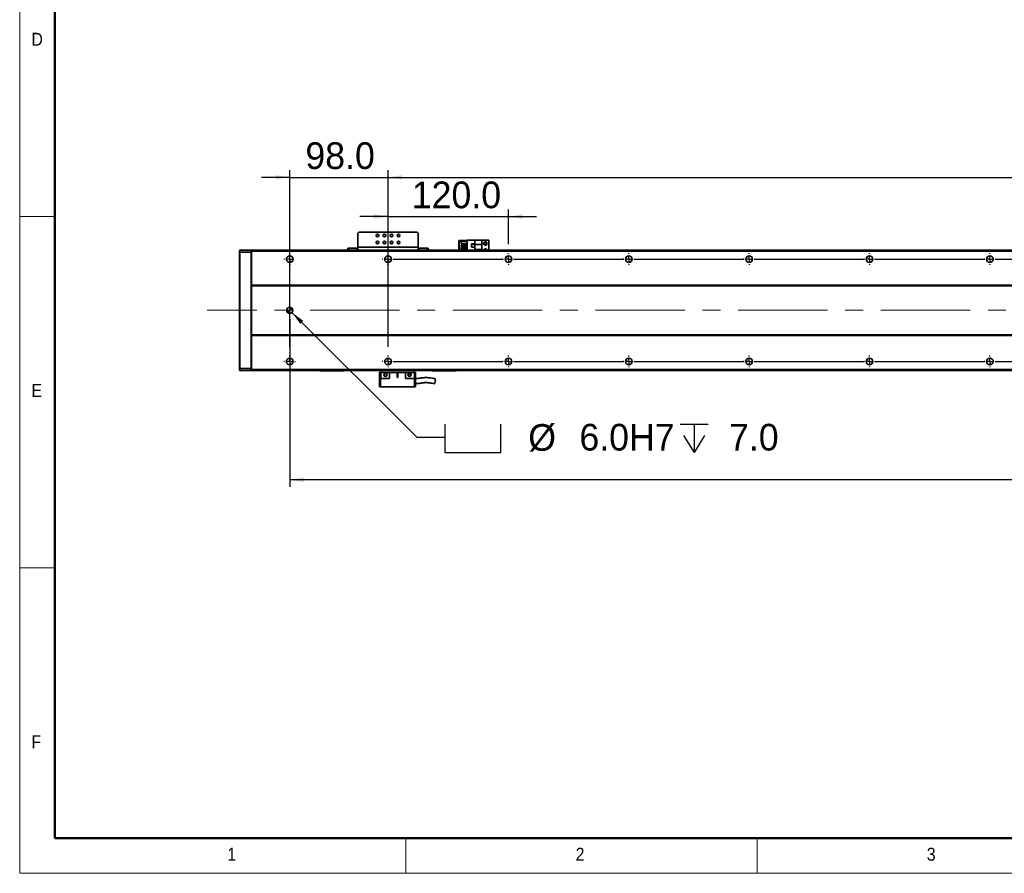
# Model space of a CAD drawing. Header units: millimetres. Extents: x 35 to 2905, y 35 to 2044.
# Tile 1 of 10: x 35 to 1016, y 35 to 886. Entities that reach past the tile are written whole.
import ezdxf

# ---------------------------------------------------------------- set-up
doc = ezdxf.new("R2010")
doc.units = ezdxf.units.MM
doc.header["$LTSCALE"] = 7
doc.linetypes.add('CENTERX2', pattern=[20.32, 12.7, -2.54, 2.54, -2.54])
doc.layers.add('黑色实线', color=7, linetype='Continuous')
doc.styles.add('SLDTEXTSTYLE1', font='Gothic.ttf', dxfattribs={"width": 0.913})
doc.styles.add('SLDTEXTSTYLE8', font='txt')
doc.styles.add('SLDTEXTSTYLE9', font='txt', dxfattribs={"bigfont": 'bigfont'})
doc.dimstyles.new('SLDDIMSTYLE0', dxfattribs={"dimtxt": 26.6, "dimasz": 14, "dimexe": 0, "dimexo": 0.0625, "dimgap": 6.65, "dimtad": 2, "dimdec": 1, "dimrnd": 1e-09, "dimzin": 4, "dimdsep": 46, "dimtxsty": 'SLDTEXTSTYLE8', "dimsah": 1, "dimcen": 0.09, "dimadec": 0, "dimazin": 1, "dimtfac": 1, "dimtdec": 1, "dimtmove": 0, "dimatfit": 0, "dimfxl": 0, "dimfrac": 2, "dimtolj": 1, "dimtzin": 12, "dimarcsym": 0})
doc.dimstyles.new('SLDDIMSTYLE4', dxfattribs={"dimtxt": 26.6, "dimasz": 14, "dimexe": 0, "dimexo": 0.0625, "dimgap": 6.65, "dimtad": 2, "dimdec": 1, "dimrnd": 1e-09, "dimzin": 4, "dimdsep": 46, "dimtxsty": 'SLDTEXTSTYLE8', "dimsah": 1, "dimcen": 0.09, "dimadec": 0, "dimazin": 1, "dimtfac": 1, "dimtdec": 1, "dimtofl": 0, "dimtmove": 0, "dimatfit": 3, "dimfxl": 0, "dimfrac": 2, "dimtolj": 1, "dimtzin": 12, "dimarcsym": 0})
doc.dimstyles.new('SLDDIMSTYLE7', dxfattribs={"dimtxt": 26.6, "dimasz": 14, "dimexe": 0, "dimexo": 0.0625, "dimgap": 6.65, "dimtad": 0, "dimtih": 1, "dimtoh": 1, "dimdec": 1, "dimrnd": 1e-09, "dimzin": 4, "dimdsep": 46, "dimtxsty": 'SLDTEXTSTYLE8', "dimsah": 1, "dimcen": 0, "dimadec": 0, "dimazin": 1, "dimtfac": 1, "dimtdec": 1, "dimtofl": 0, "dimtmove": 0, "dimatfit": 3, "dimfxl": 0, "dimfrac": 2, "dimtolj": 1, "dimtzin": 12, "dimarcsym": 0})

# ---------------------------------------------------------------- blocks, each defined once
blk = doc.blocks.new('SW_SYMBOL_HOLE_SPOT')
at = {"layer": '黑色实线', "color": 0}
for p, q in [((0, 6125), (0, 525)), ((11200, 525), (11200, 6125)), ((0, 525), (11200, 525))]:
    blk.add_line(p, q, dxfattribs=at)
blk = doc.blocks.new('SW_SYMBOL_HOLE_DEPTH')
at = {"layer": '黑色实线', "color": 0}
for p, q in [((0, 6125), (5600, 6125)), ((2800, 6125), (2800, 525)), ((700, 3885), (2800, 525)), ((4900, 3885), (2800, 525))]:
    blk.add_line(p, q, dxfattribs=at)
blk = doc.blocks.new('_D_27')
at = {"layer": '黑色实线'}
for p, q in [((306.28, 593.88), (430.71, 469.44)), ((430.71, 469.44), (458.71, 469.44))]:
    blk.add_line(p, q, dxfattribs=at)
blk.add_solid([(306.28, 593.88), (314.69, 582.49), (317.66, 585.46)], dxfattribs=at)
at = {"layer": '黑色实线', "xscale": 0.004985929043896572, "yscale": 0.004985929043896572, "zscale": 0.004985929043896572}
for name, p in [('SW_SYMBOL_HOLE_SPOT', (458.71, 451.83)), ('SW_SYMBOL_HOLE_DEPTH', (693.28, 451.83))]:
    blk.add_blockref(name, p, dxfattribs=at)
at = {"layer": '黑色实线', "char_height": 26.6, "attachment_point": 1, "style": 'SLDTEXTSTYLE8'}
for s, insert in [('%%c', (541.94, 482.58)), (' 6.0H7 ', (583.04, 482.84)), (' 7.0', (732.21, 482.84))]:
    blk.add_mtext(s, dxfattribs=dict(at, insert=insert))
blk = doc.blocks.new('_D_29')
at = {"layer": '黑色实线'}
for p, q in [((304.16, 587.11), (304.16, 420.04)), ((2180.16, 581.57), (2180.16, 420.04)), ((2180.16, 427.04), (304.16, 427.04))]:
    blk.add_line(p, q, dxfattribs=at)
for points in [[(304.16, 427.04), (318.16, 424.94), (318.16, 429.14)], [(2180.16, 427.04), (2166.16, 429.14), (2166.16, 424.94)]]:
    blk.add_solid(points, dxfattribs=at)
at = {"layer": '黑色实线', "insert": (1191.8, 461.95), "char_height": 26.6, "attachment_point": 1, "style": 'SLDTEXTSTYLE8'}
blk.add_mtext('1876.0', dxfattribs=at)
blk = doc.blocks.new('_D_32')
at = {"layer": '黑色实线'}
for p, q in [((402.16, 661.73), (402.16, 735.47)), ((402.16, 728.47), (2082.16, 728.47)), ((2082.16, 661.73), (2082.16, 735.47))]:
    blk.add_line(p, q, dxfattribs=at)
for points in [[(402.16, 728.47), (416.16, 726.37), (416.16, 730.57)], [(2082.16, 728.47), (2068.16, 730.57), (2068.16, 726.37)]]:
    blk.add_solid(points, dxfattribs=at)
at = {"layer": '黑色实线', "char_height": 26.6, "attachment_point": 1}
for s, insert, style in [('=14×120.0（PITCH）', (1129.23, 763.37), 'SLDTEXTSTYLE9'), ('1680.0', (1025.27, 763.37), 'SLDTEXTSTYLE8')]:
    blk.add_mtext(s, dxfattribs=dict(at, insert=insert, style=style))
blk = doc.blocks.new('_D_33')
at = {"layer": '黑色实线'}
for p, q in [((402.16, 689.39), (374.16, 689.39)), ((402.16, 661.73), (402.16, 696.39)), ((402.16, 689.39), (522.16, 689.39)), ((522.16, 661.73), (522.16, 696.39)), ((522.16, 689.39), (550.16, 689.39))]:
    blk.add_line(p, q, dxfattribs=at)
for points in [[(402.16, 689.39), (388.16, 691.49), (388.16, 687.29)], [(522.16, 689.39), (536.16, 687.29), (536.16, 691.49)]]:
    blk.add_solid(points, dxfattribs=at)
at = {"layer": '黑色实线', "insert": (425.83, 724.3), "char_height": 26.6, "attachment_point": 1, "style": 'SLDTEXTSTYLE8'}
blk.add_mtext('120.0', dxfattribs=at)
blk = doc.blocks.new('_D_34')
at = {"layer": '黑色实线'}
for p, q in [((304.16, 728.47), (276.16, 728.47)), ((304.16, 559.73), (304.16, 735.47)), ((304.16, 728.47), (402.16, 728.47)), ((402.16, 559.73), (402.16, 735.47)), ((402.16, 728.47), (430.16, 728.47))]:
    blk.add_line(p, q, dxfattribs=at)
for points in [[(304.16, 728.47), (290.16, 730.57), (290.16, 726.37)], [(402.16, 728.47), (416.16, 726.37), (416.16, 730.57)]]:
    blk.add_solid(points, dxfattribs=at)
at = {"layer": '黑色实线', "insert": (319.78, 763.37), "char_height": 26.6, "attachment_point": 1, "style": 'SLDTEXTSTYLE8'}
blk.add_mtext('98.0', dxfattribs=at)
blk = doc.blocks.new('SW_CENTERMARKSYMBOL_0')
at = {"layer": '黑色实线', "color": 0}
for p, q in [((-5.08, 0), (-5.84, 0)), ((0, 0), (-2.54, 0)), ((0, 5.08), (0, 5.84)), ((0, 0), (0, 2.54)), ((0, 0), (0, -2.54)), ((0, 0), (2.54, 0)), ((5.08, 0), (5.84, 0)), ((0, -5.08), (0, -5.84))]:
    blk.add_line(p, q, dxfattribs=at)
blk = doc.blocks.new('SW_CENTERMARKSYMBOL_1')
at = {"layer": '黑色实线', "color": 0}
for p, q in [((-223.08, 102), (-223.84, 102)), ((-218, 102), (-220.54, 102)), ((-218, 107.08), (-218, 107.84)), ((-218, 102), (-218, 104.54)), ((-218, 102), (-218, 99.46)), ((-218, 102), (-215.46, 102)), ((0, 102), (-2.54, 102)), ((0, 107.08), (0, 107.84)), ((0, 102), (0, 104.54)), ((0, 102), (0, 99.46)), ((0, 102), (2.54, 102)), ((5.08, 102), (5.84, 102)), ((-218, 96.92), (-218, 96.16)), ((-125.08, 0), (-125.84, 0)), ((-120, 0), (-122.54, 0)), ((-120, 5.08), (-120, 5.84)), ((-120, 0), (-120, 2.54)), ((-120, 0), (-120, -2.54)), ((-120, 0), (-117.46, 0)), ((-114.92, 0), (-5.08, 0)), ((-5.08, 0), (-5.84, 0)), ((0, 0), (-2.54, 0)), ((0, 0), (-2.54, 0)), ((0, 5.08), (0, 5.84)), ((0, 0), (0, 2.54)), ((0, 0), (0, 2.54)), ((0, 0), (0, -2.54)), ((0, 0), (2.54, 0)), ((0, 0), (0, -2.54)), ((0, 0), (2.54, 0)), ((5.08, 0), (5.84, 0)), ((5.08, 0), (114.92, 0)), ((114.92, 0), (114.16, 0)), ((120, 0), (117.46, 0)), ((120, 0), (117.46, 0)), ((120, 0), (117.46, 0)), ((120, 5.08), (120, 5.84)), ((120, 0), (120, 2.54)), ((120, 0), (120, 2.54)), ((120, 0), (120, 2.54)), ((120, 0), (120, -2.54)), ((120, 0), (122.54, 0)), ((120, 0), (120, -2.54)), ((120, 0), (122.54, 0)), ((120, 0), (120, -2.54)), ((120, 0), (122.54, 0)), ((125.08, 0), (125.84, 0)), ((125.08, 0), (234.92, 0)), ((234.92, 0), (234.16, 0)), ((240, 0), (237.46, 0)), ((240, 0), (237.46, 0)), ((240, 0), (237.46, 0)), ((240, 0), (237.46, 0)), ((240, 5.08), (240, 5.84)), ((240, 0), (240, 2.54)), ((240, 0), (240, 2.54)), ((240, 0), (240, 2.54)), ((240, 0), (240, 2.54)), ((240, 0), (240, -2.54)), ((240, 0), (242.54, 0)), ((240, 0), (240, -2.54)), ((240, 0), (242.54, 0)), ((240, 0), (240, -2.54)), ((240, 0), (242.54, 0)), ((240, 0), (240, -2.54)), ((240, 0), (242.54, 0)), ((245.08, 0), (245.84, 0)), ((245.08, 0), (354.92, 0)), ((354.92, 0), (354.16, 0)), ((360, 0), (357.46, 0)), ((360, 0), (357.46, 0)), ((360, 0), (357.46, 0)), ((360, 0), (357.46, 0)), ((360, 0), (357.46, 0)), ((360, 5.08), (360, 5.84)), ((360, 0), (360, 2.54)), ((360, 0), (360, 2.54)), ((360, 0), (360, 2.54)), ((360, 0), (360, 2.54)), ((360, 0), (360, 2.54)), ((360, 0), (360, -2.54)), ((360, 0), (362.54, 0)), ((360, 0), (360, -2.54)), ((360, 0), (362.54, 0)), ((360, 0), (360, -2.54)), ((360, 0), (362.54, 0)), ((360, 0), (360, -2.54)), ((360, 0), (362.54, 0)), ((360, 0), (360, -2.54)), ((360, 0), (362.54, 0)), ((365.08, 0), (365.84, 0)), ((365.08, 0), (474.92, 0)), ((474.92, 0), (474.16, 0)), ((480, 0), (477.46, 0)), ((480, 0), (477.46, 0)), ((480, 0), (477.46, 0)), ((480, 0), (477.46, 0)), ((480, 0), (477.46, 0)), ((480, 0), (477.46, 0)), ((480, 5.08), (480, 5.84)), ((480, 0), (480, 2.54)), ((480, 0), (480, 2.54)), ((480, 0), (480, 2.54)), ((480, 0), (480, 2.54)), ((480, 0), (480, 2.54)), ((480, 0), (480, 2.54)), ((480, 0), (480, -2.54)), ((480, 0), (482.54, 0)), ((480, 0), (480, -2.54)), ((480, 0), (482.54, 0)), ((480, 0), (480, -2.54)), ((480, 0), (482.54, 0)), ((480, 0), (480, -2.54)), ((480, 0), (482.54, 0)), ((480, 0), (480, -2.54)), ((480, 0), (482.54, 0)), ((480, 0), (480, -2.54)), ((480, 0), (482.54, 0)), ((485.08, 0), (485.84, 0)), ((485.08, 0), (594.92, 0)), ((-120, -5.08), (-120, -5.84)), ((0, -5.08), (0, -5.84)), ((120, -5.08), (120, -5.84)), ((240, -5.08), (240, -5.84)), ((360, -5.08), (360, -5.84)), ((480, -5.08), (480, -5.84))]:
    blk.add_line(p, q, dxfattribs=at)
blk = doc.blocks.new('SW_CENTERMARKSYMBOL_2')
at = {"layer": '黑色实线', "color": 0}
for p, q in [((-245.08, 0), (-245.84, 0)), ((-240, 0), (-242.54, 0)), ((-240, 5.08), (-240, 5.84)), ((-240, 0), (-240, 2.54)), ((-240, 0), (-240, -2.54)), ((-240, 0), (-237.46, 0)), ((-234.92, 0), (-125.08, 0)), ((-125.08, 0), (-125.84, 0)), ((-120, 0), (-122.54, 0)), ((-120, 0), (-122.54, 0)), ((-120, 5.08), (-120, 5.84)), ((-120, 0), (-120, 2.54)), ((-120, 0), (-120, 2.54)), ((-120, 0), (-120, -2.54)), ((-120, 0), (-117.46, 0)), ((-120, 0), (-120, -2.54)), ((-120, 0), (-117.46, 0)), ((-114.92, 0), (-114.16, 0)), ((-114.92, 0), (-5.08, 0)), ((-5.08, 0), (-5.84, 0)), ((0, 0), (-2.54, 0)), ((0, 0), (-2.54, 0)), ((0, 0), (-2.54, 0)), ((0, 5.08), (0, 5.84)), ((0, 0), (0, 2.54)), ((0, 0), (0, 2.54)), ((0, 0), (0, 2.54)), ((0, 0), (0, -2.54)), ((0, 0), (2.54, 0)), ((0, 0), (0, -2.54)), ((0, 0), (2.54, 0)), ((0, 0), (0, -2.54)), ((0, 0), (2.54, 0)), ((5.08, 0), (5.84, 0)), ((5.08, 0), (114.92, 0)), ((114.92, 0), (114.16, 0)), ((120, 0), (117.46, 0)), ((120, 0), (117.46, 0)), ((120, 0), (117.46, 0)), ((120, 0), (117.46, 0)), ((120, 5.08), (120, 5.84)), ((120, 0), (120, 2.54)), ((120, 0), (120, 2.54)), ((120, 0), (120, 2.54)), ((120, 0), (120, 2.54)), ((120, 0), (120, -2.54)), ((120, 0), (122.54, 0)), ((120, 0), (120, -2.54)), ((120, 0), (122.54, 0)), ((120, 0), (120, -2.54)), ((120, 0), (122.54, 0)), ((120, 0), (120, -2.54)), ((120, 0), (122.54, 0)), ((125.08, 0), (125.84, 0)), ((125.08, 0), (234.92, 0)), ((234.92, 0), (234.16, 0)), ((240, 0), (237.46, 0)), ((240, 0), (237.46, 0)), ((240, 0), (237.46, 0)), ((240, 0), (237.46, 0)), ((240, 0), (237.46, 0)), ((240, 5.08), (240, 5.84)), ((240, 0), (240, 2.54)), ((240, 0), (240, 2.54)), ((240, 0), (240, 2.54)), ((240, 0), (240, 2.54)), ((240, 0), (240, 2.54)), ((240, 0), (240, -2.54)), ((240, 0), (242.54, 0)), ((240, 0), (240, -2.54)), ((240, 0), (242.54, 0)), ((240, 0), (240, -2.54)), ((240, 0), (242.54, 0)), ((240, 0), (240, -2.54)), ((240, 0), (242.54, 0)), ((240, 0), (240, -2.54)), ((240, 0), (242.54, 0)), ((245.08, 0), (245.84, 0)), ((245.08, 0), (354.92, 0)), ((354.92, 0), (354.16, 0)), ((360, 0), (357.46, 0)), ((360, 0), (357.46, 0)), ((360, 0), (357.46, 0)), ((360, 0), (357.46, 0)), ((360, 0), (357.46, 0)), ((360, 0), (357.46, 0)), ((360, 5.08), (360, 5.84)), ((360, 0), (360, 2.54)), ((360, 0), (360, 2.54)), ((360, 0), (360, 2.54)), ((360, 0), (360, 2.54)), ((360, 0), (360, 2.54)), ((360, 0), (360, 2.54)), ((360, 0), (360, -2.54)), ((360, 0), (362.54, 0)), ((360, 0), (360, -2.54)), ((360, 0), (362.54, 0)), ((360, 0), (360, -2.54)), ((360, 0), (362.54, 0)), ((360, 0), (360, -2.54)), ((360, 0), (362.54, 0)), ((360, 0), (360, -2.54)), ((360, 0), (362.54, 0)), ((360, 0), (360, -2.54)), ((360, 0), (362.54, 0)), ((365.08, 0), (365.84, 0)), ((365.08, 0), (474.92, 0)), ((-240, -5.08), (-240, -5.84)), ((-120, -5.08), (-120, -5.84)), ((0, -5.08), (0, -5.84)), ((120, -5.08), (120, -5.84)), ((240, -5.08), (240, -5.84)), ((360, -5.08), (360, -5.84))]:
    blk.add_line(p, q, dxfattribs=at)
blk = doc.blocks.new('SW_DOWELSYMBOL_4')
at = {"linetype": 'Continuous', "lineweight": 18}
h = blk.add_hatch(color=0, dxfattribs=at)
edge = h.paths.add_edge_path(flags=0)
edge.add_arc((0, 0), 3, 180, 270)
edge.add_line((0, -3), (0, 0))
edge.add_line((0, 0), (-3, 0))
h = blk.add_hatch(color=0, dxfattribs=at)
edge = h.paths.add_edge_path(flags=0)
edge.add_arc((0, 0), 3, 0, 90)
edge.add_line((0, 3), (0, 0))
edge.add_line((0, 0), (3, 0))
at = {"layer": '黑色实线', "color": 0}
blk.add_circle((0, 0), 3, dxfattribs=at)

msp = doc.modelspace()

# ---------------------------------------------------------------- linework, layer by layer
at = {"color": 7, "linetype": 'Continuous', "lineweight": 18}
for p, q in [((35, 2044), (35, 35)), ((70, 2009), (70, 70)), ((35, 689.5), (70, 689.5)), ((70, 339.5), (35, 339.5)), ((70, 70), (2870, 70)), ((420, 35), (420, 70)), ((770, 70), (770, 35)), ((861, 70), (2870, 70)), ((35, 35), (2905, 35))]:
    msp.add_line(p, q, dxfattribs=at)
at = {"color": 7, "linetype": 'Continuous', "lineweight": 50}
for p, q in [((70, 2009), (70, 70)), ((70, 70), (2870, 70))]:
    msp.add_line(p, q, dxfattribs=at)
at = {"color": 7, "linetype": 'Continuous', "lineweight": 35}
for p, q in [((373.16, 673.8), (372.16, 672.8)), ((372.16, 672.8), (372.16, 659)), ((431.16, 673.8), (373.16, 673.8)), ((432.16, 672.8), (431.16, 673.8)), ((432.16, 659), (432.16, 672.8)), ((362.16, 656), (362.16, 658)), ((362.16, 658), (363.16, 658)), ((363.16, 658), (363.16, 656)), ((363.16, 658), (371.16, 658)), ((371.16, 658), (371.16, 656)), ((372.16, 658), (371.16, 658)), ((432.16, 659), (372.16, 659)), ((372.16, 656), (372.16, 659)), ((432.16, 659), (432.16, 656)), ((433.16, 658), (432.16, 658)), ((433.16, 658), (433.16, 656)), ((433.16, 658), (441.16, 658)), ((441.16, 656), (441.16, 658)), ((441.16, 658), (442.16, 658)), ((442.16, 658), (442.16, 656)), ((472.96, 665.5), (472.66, 665.2)), ((472.96, 665.2), (472.66, 665.2)), ((472.66, 656), (472.66, 665.2)), ((473.08, 665.5), (472.96, 665.2)), ((472.96, 665.5), (473.08, 665.5)), ((477.36, 665.2), (472.96, 665.2)), ((472.96, 665.2), (472.96, 656)), ((473.08, 665.5), (477.36, 665.5)), ((474.96, 662.06), (474.96, 664.56)), ((474.96, 664.56), (481.16, 664.56)), ((474.96, 662.06), (481.16, 662.06)), ((474.96, 659.52), (474.96, 661.02)), ((474.96, 661.02), (481.16, 661.02)), ((474.96, 659.52), (481.16, 659.52)), ((474.96, 656.98), (474.96, 658.48)), ((474.96, 658.48), (481.16, 658.48)), ((477.36, 664.56), (477.36, 665.5)), ((477.36, 665.5), (481.16, 665.5)), ((477.36, 661.02), (477.36, 662.06)), ((477.36, 658.48), (477.36, 659.52)), ((481.16, 656), (481.16, 665.8)), ((481.16, 665.8), (488.71, 665.8)), ((488.46, 662.1), (485.26, 662.1)), ((485.26, 662.1), (485.26, 658.9)), ((485.26, 658.9), (488.46, 658.9)), ((488.36, 662), (485.36, 662)), ((485.36, 662), (485.36, 659)), ((485.36, 659), (488.36, 659)), ((488.36, 659), (488.36, 662)), ((488.46, 658.9), (488.46, 662.1)), ((495.66, 665.8), (488.71, 665.8)), ((488.71, 665.8), (488.71, 661.5)), ((495.66, 661.5), (488.71, 661.5)), ((488.71, 656.5), (488.71, 661.5)), ((495.66, 661.5), (495.66, 665.8)), ((502.66, 665.8), (495.66, 665.8)), ((495.66, 661.5), (495.66, 656.5)), ((502.66, 665.8), (502.66, 656)), ((254.16, 655.7), (254.46, 656)), ((254.16, 653.87), (254.16, 655.7)), ((254.16, 653.87), (254.46, 654)), ((254.16, 538.12), (254.16, 653.87)), ((254.46, 656), (254.46, 654)), ((254.46, 656), (265.86, 656)), ((254.46, 654), (254.46, 538)), ((265.86, 654), (254.46, 654)), ((265.86, 654), (265.86, 656)), ((266.16, 655.7), (265.86, 656)), ((265.86, 538), (265.86, 654)), ((266.16, 653.87), (265.86, 654)), ((2218.16, 656), (266.16, 656)), ((266.16, 655), (266.16, 656)), ((2218.16, 655), (266.16, 655)), ((266.16, 621), (266.16, 655)), ((307.16, 648.37), (307.16, 645.62)), ((474.96, 656.98), (481.16, 656.98)), ((477.36, 656), (477.36, 656.98)), ((488.71, 656.5), (495.66, 656.5)), ((488.71, 656.5), (488.71, 656)), ((495.66, 656), (495.66, 656.5)), ((2218.16, 621), (266.16, 621)), ((266.16, 621), (266.16, 620.5)), ((2218.16, 620.5), (266.16, 620.5)), ((266.16, 571.5), (266.16, 620.5)), ((2218.16, 571.5), (266.16, 571.5)), ((266.16, 571), (266.16, 571.5)), ((2218.16, 571), (266.16, 571)), ((266.16, 537), (266.16, 571)), ((307.16, 546.37), (307.16, 543.62)), ((254.16, 536.3), (254.16, 538.12)), ((254.16, 538.12), (254.46, 538)), ((254.16, 536.3), (254.46, 536)), ((254.46, 538), (254.46, 536)), ((254.46, 538), (265.86, 538)), ((265.86, 536), (254.46, 536)), ((266.16, 538.12), (265.86, 538)), ((265.86, 536), (265.86, 538)), ((266.16, 536.3), (265.86, 536)), ((2218.16, 537), (266.16, 537)), ((266.16, 537), (266.16, 536)), ((2218.16, 536), (266.16, 536)), ((334.16, 535.8), (334.16, 536)), ((334.16, 535.8), (334.46, 535.5)), ((334.16, 535.8), (335.16, 535.8)), ((335.28, 535.5), (334.46, 535.5)), ((335.16, 536), (335.16, 535.8)), ((335.28, 535.5), (335.16, 535.8)), ((335.16, 535.8), (357.16, 535.8)), ((357.03, 535.5), (335.28, 535.5)), ((357.03, 535.5), (357.16, 535.8)), ((357.86, 535.5), (357.03, 535.5)), ((357.16, 535.8), (357.16, 536)), ((357.16, 535.8), (358.16, 535.8)), ((357.86, 535.5), (358.16, 535.8)), ((358.16, 536), (358.16, 535.8)), ((393.66, 534.1), (393.66, 519.7)), ((394.86, 534.1), (393.66, 534.1)), ((394.66, 534.1), (394.66, 536)), ((394.86, 534.1), (394.86, 528.1)), ((403.66, 534.1), (394.86, 534.1)), ((403.66, 534.1), (411.41, 534.1)), ((403.66, 534.1), (403.66, 528.1)), ((411.91, 534.1), (411.41, 534.1)), ((411.41, 534.1), (411.41, 529.35)), ((411.91, 534.1), (419.66, 534.1)), ((411.91, 529.35), (411.91, 534.1)), ((419.66, 528.1), (419.66, 534.1)), ((428.46, 534.1), (419.66, 534.1)), ((423.04, 532.55), (423.2, 532.65)), ((423.04, 532.55), (423.2, 532.65)), ((424.67, 532.15), (424.8, 531.74)), ((428.46, 528.1), (428.46, 534.1)), ((429.66, 534.1), (428.46, 534.1)), ((428.66, 534.1), (428.66, 536)), ((429.66, 519.7), (429.66, 534.1)), ((446.16, 535.8), (446.16, 536)), ((446.16, 535.8), (447.16, 535.8)), ((446.16, 535.8), (446.46, 535.5)), ((447.28, 535.5), (446.46, 535.5)), ((447.16, 536), (447.16, 535.8)), ((447.28, 535.5), (447.16, 535.8)), ((447.16, 535.8), (469.16, 535.8)), ((469.03, 535.5), (447.28, 535.5)), ((469.03, 535.5), (469.16, 535.8)), ((469.86, 535.5), (469.03, 535.5)), ((469.16, 535.8), (469.16, 536)), ((469.16, 535.8), (470.16, 535.8)), ((469.86, 535.5), (470.16, 535.8)), ((470.16, 536), (470.16, 535.8)), ((394.86, 528.1), (394.66, 528.1)), ((394.66, 519.7), (394.66, 528.1)), ((394.86, 528.1), (403.66, 528.1)), ((419.66, 528.1), (428.46, 528.1)), ((428.66, 528.1), (428.46, 528.1)), ((428.66, 528.1), (428.66, 519.7)), ((394.66, 519.7), (393.66, 519.7)), ((428.66, 519.7), (394.66, 519.7)), ((429.66, 519.7), (428.66, 519.7))]:
    msp.add_line(p, q, dxfattribs=at)
at = {"color": 8, "linetype": 'Continuous', "lineweight": 35}
for p, q in [((399.41, 664.5), (397.91, 664.5)), ((406.41, 664.5), (404.91, 664.5))]:
    msp.add_line(p, q, dxfattribs=at)
at = {"color": 7, "linetype": 'Continuous', "lineweight": 35}
for centre, radius in [((391.66, 670.5), 1.25), ((398.66, 670.5), 1.25), ((405.66, 670.5), 1.25), ((412.66, 670.5), 1.25), ((391.66, 663.5), 1.25), ((398.66, 663.5), 1.25), ((405.66, 663.5), 1.25), ((412.66, 663.5), 1.25), ((499.16, 662.5), 1.75), ((499.16, 662.5), 1.25), ((304.16, 647), 3.3), ((402.16, 647), 3.3), ((522.16, 647), 3.3), ((642.16, 647), 3.3), ((762.16, 647), 3.3), ((882.16, 647), 3.3), ((1002.16, 647), 3.3), ((304.16, 596), 3), ((304.16, 545), 3.3), ((402.16, 545), 3.3), ((522.16, 545), 3.3), ((642.16, 545), 3.3), ((762.16, 545), 3.3), ((882.16, 545), 3.3), ((1002.16, 545), 3.3), ((399.66, 531.6), 1.6), ((423.66, 531.6), 1.6)]:
    msp.add_circle(centre, radius, dxfattribs=at)
for centre, radius, start, end in [((499.16, 655.5), 1.75, 16.60155, 163.39845), ((499.16, 655.5), 1.25, 23.57818, 156.42182), ((411.66, 529.35), 0.25, 180, 0)]:
    msp.add_arc(centre, radius, start, end, dxfattribs=at)
for points, knots in [([(400.8, 531.74), (400.82, 531.62), (400.86, 531.36), (400.75, 530.97), (400.53, 530.62), (400.19, 530.35), (399.77, 530.2), (399.32, 530.2), (398.88, 530.33), (398.65, 530.51), (398.54, 530.6)], [0, 0, 0, 0, 0.114739, 0.230594, 0.350928, 0.475828, 0.605455, 0.739403, 0.877548, 1, 1, 1, 1]), ([(399.64, 532.9), (399.78, 532.87), (400.06, 532.81), (400.42, 532.56), (400.6, 532.31), (400.66, 532.17), (400.67, 532.15)], [0, 0, 0, 0, 0.32233, 0.643215, 0.951835, 1, 1, 1, 1]), ([(423.66, 532.75), (423.54, 532.74), (423.31, 532.72), (422.99, 532.56), (422.74, 532.32), (422.56, 532.01), (422.49, 531.66), (422.52, 531.31), (422.66, 530.99), (422.89, 530.72), (423.18, 530.53), (423.52, 530.44), (423.87, 530.45), (424.21, 530.57), (424.49, 530.78), (424.69, 531.06), (424.81, 531.39), (424.8, 531.63), (424.8, 531.74)], [0, 0, 0, 0, 0.062498, 0.124997, 0.187497, 0.249997, 0.312496, 0.374996, 0.437495, 0.499997, 0.562494, 0.624995, 0.687496, 0.749995, 0.812497, 0.874998, 0.937499, 1, 1, 1, 1]), ([(424.8, 531.74), (424.82, 531.62), (424.86, 531.36), (424.75, 530.97), (424.53, 530.62), (424.19, 530.35), (423.77, 530.2), (423.32, 530.2), (422.88, 530.33), (422.65, 530.51), (422.54, 530.6)], [0, 0, 0, 0, 0.1147383, 0.2305929, 0.3509263, 0.4758248, 0.605451, 0.739398, 0.8775414, 1, 1, 1, 1]), ([(423.64, 532.9), (423.78, 532.87), (424.06, 532.81), (424.42, 532.56), (424.6, 532.31), (424.66, 532.17), (424.67, 532.15)], [0, 0, 0, 0, 0.322312, 0.64322, 0.951843, 1, 1, 1, 1]), ([(448.97, 527.89), (448, 528.04), (446.19, 528.33), (443.72, 528.72), (441.66, 528.89), (439.81, 528.92), (437.77, 528.84), (435.94, 528.64), (434.43, 528.42), (433.42, 528.27), (432.38, 528.12), (431.32, 528), (430.4, 527.92), (429.85, 527.95), (429.66, 527.97)], [0, 0, 0, 0, 0.155774, 0.290786, 0.39677, 0.47499, 0.57359, 0.704746, 0.75469, 0.807087, 0.861209, 0.915956, 0.970407, 1, 1, 1, 1]), ([(429.66, 522.98), (429.89, 522.97), (430.61, 522.95), (431.76, 523.03), (433.44, 523.23), (435.14, 523.5), (436.81, 523.73), (438.26, 523.87), (439.95, 523.96), (441.86, 523.89), (443.9, 523.67), (446.01, 523.31), (447.55, 523.07), (448.4, 522.95)], [0, 0, 0, 0, 0.036868, 0.11254, 0.178518, 0.302805, 0.38427, 0.444528, 0.530286, 0.647338, 0.744746, 0.860354, 1, 1, 1, 1]), ([(448.4, 522.99), (448.44, 522.98), (448.54, 522.94), (448.73, 523.2), (448.94, 523.7), (449.13, 524.4), (449.27, 525.2), (449.35, 526.04), (449.35, 526.82), (449.28, 527.44), (449.15, 527.83), (449.03, 527.86), (448.97, 527.87)], [0, 0, 0, 0, 0.057406, 0.163025, 0.266466, 0.369977, 0.474788, 0.581585, 0.690231, 0.799775, 0.908817, 1, 1, 1, 1])]:
    msp.add_open_spline(points, degree=3, knots=knots, dxfattribs=at)
at = {"layer": '黑色实线', "linetype": 'CENTERX2', "lineweight": 18}
msp.add_line((2262.61, 596), (221.71, 596), dxfattribs=at)

# ---------------------------------------------------------------- block references
at = {"layer": '黑色实线'}
for name, p in [('SW_CENTERMARKSYMBOL_2', (642.16, 647)), ('SW_CENTERMARKSYMBOL_1', (522.16, 545)), ('SW_DOWELSYMBOL_4', (304.16, 596)), ('SW_CENTERMARKSYMBOL_0', (304.16, 545))]:
    msp.add_blockref(name, p, dxfattribs=at)

# ---------------------------------------------------------------- texts
at = {"color": 7, "linetype": 'Continuous', "lineweight": 0, "char_height": 12.96, "attachment_point": 1, "style": 'SLDTEXTSTYLE1'}
for s, insert in [('D', (46.67, 872.52)), ('E', (46.67, 522.52)), ('F', (46.67, 172.52)), ('1', (242.08, 60.52)), ('2', (589.17, 60.52)), ('3', (939.17, 60.52))]:
    msp.add_mtext(s, dxfattribs=dict(at, insert=insert))

# ---------------------------------------------------------------- dimensions: what is measured, and where the dimension line sits
at = {"layer": '黑色实线'}
dim = msp.add_linear_dim(base=(2082.16, 728.47), p1=(402.16, 652.84), p2=(2082.16, 652.84), text='<>=14×120.0（PITCH）', dimstyle='SLDDIMSTYLE4', dxfattribs=at)
dim.commit()
dim.dimension.update_dxf_attribs({"geometry": '_D_32', "text_midpoint": (1243.78, 728.47), "dimtype": 160})
for base, p1, p2, dimstyle, picture, middle in [((402.16, 728.47), (304.16, 550.84), (402.16, 550.84), 'SLDDIMSTYLE0', '_D_34', (352.55, 728.47)), ((522.16, 689.39), (402.16, 652.84), (522.16, 652.84), 'SLDDIMSTYLE0', '_D_33', (468.2, 689.39)), ((304.16, 427.04), (2180.16, 590.46), (304.16, 596), 'SLDDIMSTYLE4', '_D_29', (1243.78, 427.04))]:
    dim = msp.add_linear_dim(base=base, p1=p1, p2=p2, dimstyle=dimstyle, dxfattribs=at)
    dim.commit()
    dim.dimension.update_dxf_attribs({"geometry": picture, "text_midpoint": middle, "dimtype": 160})
dim = msp.add_diameter_dim_2p(p1=(302.04, 598.12), p2=(306.28, 593.88), text='{\\fGDT;v} <>H7 {\\fGDT;x} 7.0\\P', dimstyle='SLDDIMSTYLE7', dxfattribs=at)
dim.commit()
dim.dimension.update_dxf_attribs({"geometry": '_D_27', "text_midpoint": (623.47, 469.44), "dimtype": 163})

doc.saveas('drawing.dxf')
